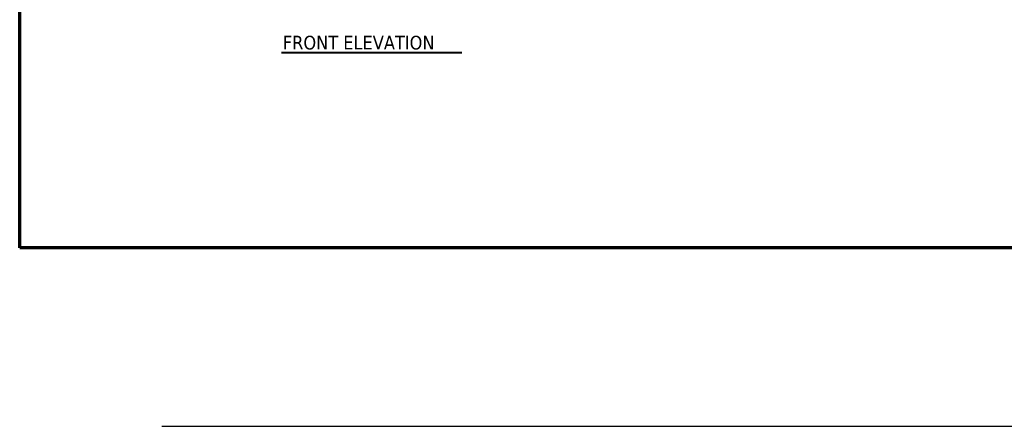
# Model space of a CAD drawing. Header units: inches. Extents: x 18 to 846, y -44 to 561.
# Tile 1 of 256: x 18 to 342, y -44 to 90. Entities that reach past the tile are written whole.
import ezdxf

# ---------------------------------------------------------------- set-up
doc = ezdxf.new("R2010")
doc.units = ezdxf.units.IN
doc.header["$LTSCALE"] = 24
doc.header["$MEASUREMENT"] = 0
for name, color, linetype, lineweight in [('Border (ANSI)', 7, 'Continuous', 70), ('Sketch Geometry (ANSI)', 7, 'Continuous', 25), ('Symbol (ANSI)', 7, 'Continuous', 25)]:
    doc.layers.add(name, color=color, linetype=linetype, lineweight=lineweight)
doc.styles.add('Label Text (ANSI)', font='tahomabd.ttf')

# ---------------------------------------------------------------- blocks, each defined once
blk = doc.blocks.new('Borders SUPERIOR BORDER')
at = {"layer": 'Border (ANSI)'}
for p, q in [((0.75, 0.625), (0.75, 23.375)), ((35.25, 0.625), (0.75, 0.625))]:
    blk.add_line(p, q, dxfattribs=at)

msp = doc.modelspace()

# ---------------------------------------------------------------- linework, layer by layer
at = {"layer": 'Sketch Geometry (ANSI)'}
msp.add_line((64.7706, -43.75028), (822.99252, -43.75028), dxfattribs=at)
at = {"layer": 'Symbol (ANSI)', "lineweight": 40}
msp.add_line((104.02495, 79.20791), (163.29156, 79.20791), dxfattribs=at)

# ---------------------------------------------------------------- block references
at = {"xscale": 24, "yscale": 24, "zscale": 24}
msp.add_blockref('Borders SUPERIOR BORDER', (0, 0), dxfattribs=at)

# ---------------------------------------------------------------- texts
at = {"layer": 'Symbol (ANSI)', "insert": (104.48698, 80.12804), "char_height": 4.5119999, "attachment_point": 7, "style": 'Label Text (ANSI)'}
msp.add_mtext('FRONT ELEVATION', dxfattribs=at)

doc.saveas('drawing.dxf')
